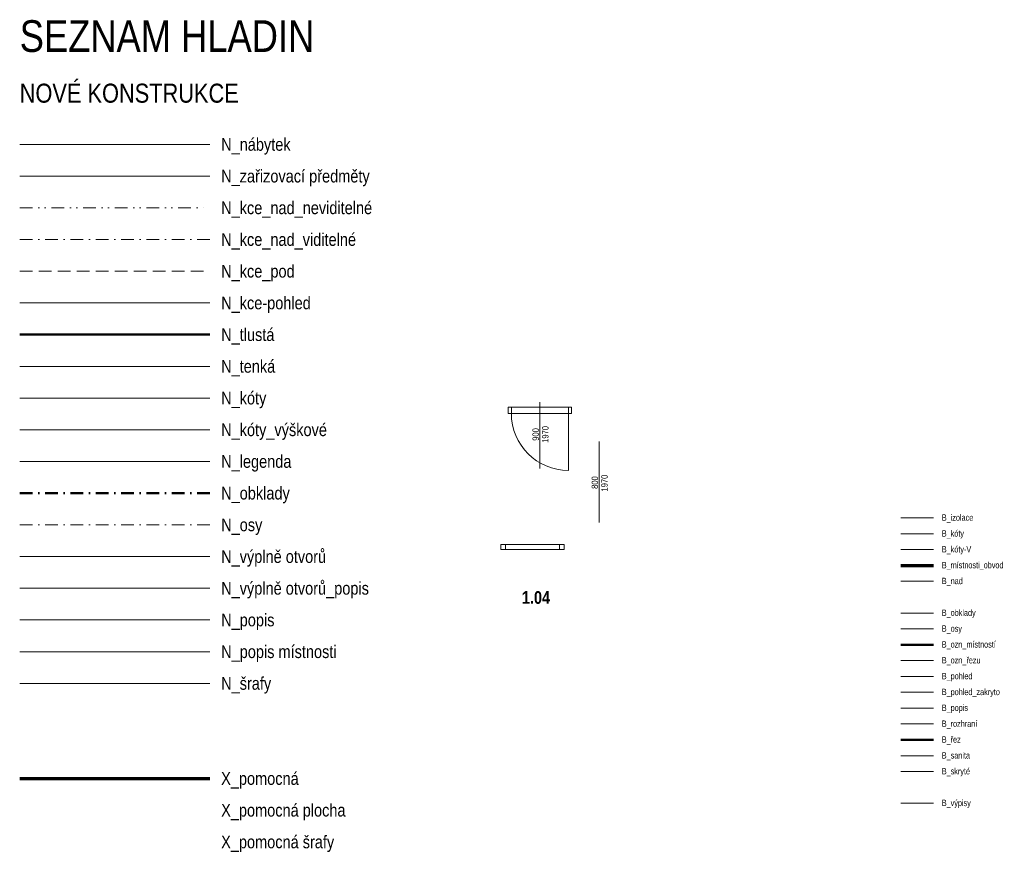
# Model space of a CAD drawing. Header units: millimetres. Extents: x 26475 to 167985, y -34926 to 83462.
# Tile 16 of 19: x 26913 to 42441, y -14795 to -1664. Entities that reach past the tile are written whole.
import ezdxf
from ezdxf.enums import TextEntityAlignment as Align

# ---------------------------------------------------------------- set-up
doc = ezdxf.new("R2010")
doc.units = ezdxf.units.MM
doc.header["$LTSCALE"] = 400
for name, pattern in [('DASHDOT', [1, 0.5, -0.25, 0, -0.25]), ('DASHED', [0.75, 0.5, -0.25]), ('DIVIDE', [1.25, 0.5, -0.25, 0, -0.25, 0, -0.25]), ('DĚLÍCÍ', [31.75, 12.7, -6.35, 0, -6.35, 0, -6.35]), ('ČERCHOVANÁ', [25.4, 12.7, -6.35, 0, -6.35])]:
    doc.linetypes.add(name, pattern=pattern)
doc.layers.get('0').update_dxf_attribs({"color": 250})
for name, color, linetype, lineweight in [('B_izolace', 7, 'Continuous', 18), ('B_kóty', 40, 'Continuous', 18), ('B_kóty-V', 74, 'Continuous', 18), ('B_nad', 7, 'DĚLÍCÍ', 18), ('B_obklady', 7, 'Continuous', 18), ('B_osy', 74, 'ČERCHOVANÁ', 18), ('B_ozn_místností', 74, 'Continuous', 50), ('B_ozn_řezu', 74, 'Continuous', 18), ('B_pohled', 7, 'Continuous', 18), ('B_pohled_zakryto', 5, 'Continuous', 18), ('B_popis', 74, 'Continuous', 18), ('B_rozhraní', 7, 'Continuous', 13), ('B_sanita', 7, 'Continuous', 18), ('B_skryté', 7, 'DASHED', 18), ('B_výpisy', 74, 'Continuous', 18), ('B_řez', 7, 'Continuous', 50), ('N_kce-pohled', 7, 'Continuous', 18), ('N_kce_nad_neviditelné', 7, 'DIVIDE', 18), ('N_kce_nad_viditelné', 7, 'DASHDOT', 18), ('N_kce_pod', 7, 'DASHED', 18), ('N_kóty', 160, 'Continuous', 13), ('N_kóty_výškové', 160, 'Continuous', 13), ('N_legenda', 7, 'Continuous', 13), ('N_nábytek', 7, 'Continuous', 13), ('N_obklady', 2, 'DASHDOT', 50), ('N_osy', 1, 'DASHDOT', 13), ('N_popis', 10, 'Continuous', 13), ('N_popis místnosti', 10, 'Continuous', 13), ('N_tenká', 7, 'Continuous', 18), ('N_tlustá', 7, 'Continuous', 50), ('N_výplně otvorů', 7, 'Continuous', 18), ('N_výplně otvorů_popis', 7, 'Continuous', 18), ('N_zařizovací předměty', 7, 'Continuous', 13), ('N_šrafy', 7, 'Continuous', 13)]:
    doc.layers.add(name, color=color, linetype=linetype, lineweight=lineweight)
doc.layers.add('B_místnosti_obvod', color=74, linetype='Continuous', lineweight=70, plot=False)
doc.layers.add('X_pomocná', color=40, linetype='Continuous', lineweight=70, plot=False)
doc.styles.get("Standard").update_dxf_attribs({"font": 'ARIALN.TTF'})

# ---------------------------------------------------------------- blocks, each defined once
blk = doc.blocks.new('*U82')
for p, q in [((-500, -100), (-500, 0)), ((0, 78), (0, -971)), ((500, -100), (500, 0))]:
    blk.add_line(p, q)
at = {"linetype": 'ByBlock'}
for p, q in [((-450, 0), (-500, 0)), ((-450, -100), (-450, 0)), ((-450, -100), (-500, -100)), ((450, 0), (450, -100)), ((500, 0), (450, 0)), ((450, -100), (450, -1000)), ((500, -100), (450, -100))]:
    blk.add_line(p, q, dxfattribs=at)
at = {"linetype": 'Continuous'}
for p, q in [((450, 0), (-450, 0)), ((450, -100), (-450, -100))]:
    blk.add_line(p, q, dxfattribs=at)
at = {"linetype": 'ByBlock'}
blk.add_arc((450, -100), 900, 180, 270, dxfattribs=at)
at = {"flags": 8}
blk.add_attdef('SIRKA', text='', height=100, rotation=90, dxfattribs=at).set_placement((13, -432), align=Align.BOTTOM_CENTER)
blk.add_attdef('VYSKA', text='', height=100, rotation=90, dxfattribs=at).set_placement((35, -432), align=Align.TOP_CENTER)
blk = doc.blocks.new('taf _dyn_okno')
at = {"color": 0}
for p, q in [((0, 75), (1000, 75)), ((0, 75), (0, 0)), ((0, 0), (1000, 0)), ((75, 75), (75, 0)), ((925, 0), (925, 75)), ((1000, 0), (1000, 75))]:
    blk.add_line(p, q, dxfattribs=at)
blk = doc.blocks.new('*U5')
at = {"layer": 'N_výplně otvorů_popis'}
blk.add_line((0, -181), (0, 1094), dxfattribs=at)
at = {"layer": 'N_výplně otvorů_popis', "flags": 8}
blk.add_attdef('SIRKA', text='', height=100, rotation=90, dxfattribs=at).set_placement((13, 448), align=Align.BOTTOM_CENTER)
blk.add_attdef('VYSKA', text='', height=100, rotation=90, dxfattribs=at).set_placement((35, 440), align=Align.TOP_CENTER)

msp = doc.modelspace()

# ---------------------------------------------------------------- linework, layer by layer
at = {"layer": 'B_izolace', "ltscale": 50}
msp.add_line((40811, -9521), (41323, -9521), dxfattribs=at)
at = {"layer": 'B_kóty', "ltscale": 50}
msp.add_line((40811, -9771), (41323, -9771), dxfattribs=at)
at = {"layer": 'B_kóty-V', "ltscale": 50}
msp.add_line((40811, -10021), (41323, -10021), dxfattribs=at)
at = {"layer": 'B_místnosti_obvod', "ltscale": 50}
msp.add_line((40811, -10271), (41323, -10271), dxfattribs=at)
at = {"layer": 'B_nad', "ltscale": 50}
msp.add_line((40811, -10521), (41323, -10521), dxfattribs=at)
at = {"layer": 'B_obklady', "ltscale": 50}
msp.add_line((40811, -11021), (41323, -11021), dxfattribs=at)
at = {"layer": 'B_osy', "ltscale": 50}
msp.add_line((40811, -11271), (41323, -11271), dxfattribs=at)
at = {"layer": 'B_ozn_místností', "ltscale": 50}
msp.add_line((40811, -11521), (41323, -11521), dxfattribs=at)
at = {"layer": 'B_ozn_řezu', "ltscale": 50}
msp.add_line((40811, -11771), (41323, -11771), dxfattribs=at)
at = {"layer": 'B_pohled', "ltscale": 50}
msp.add_line((40811, -12021), (41323, -12021), dxfattribs=at)
at = {"layer": 'B_pohled_zakryto'}
msp.add_line((40811, -12271), (41323, -12271), dxfattribs=at)
at = {"layer": 'B_popis', "ltscale": 50}
msp.add_line((40811, -12521), (41323, -12521), dxfattribs=at)
at = {"layer": 'B_rozhraní', "ltscale": 50}
msp.add_line((40811, -12771), (41323, -12771), dxfattribs=at)
at = {"layer": 'B_sanita', "ltscale": 50}
msp.add_line((40811, -13271), (41323, -13271), dxfattribs=at)
at = {"layer": 'B_skryté', "ltscale": 50}
msp.add_line((40811, -13521), (41323, -13521), dxfattribs=at)
at = {"layer": 'B_výpisy', "ltscale": 50}
msp.add_line((40811, -14021), (41323, -14021), dxfattribs=at)
at = {"layer": 'B_řez', "ltscale": 50}
msp.add_line((40811, -13021), (41323, -13021), dxfattribs=at)
at = {"layer": 'N_kce-pohled'}
msp.add_line((26913, -6131), (29913, -6131), dxfattribs=at)
at = {"layer": 'N_kce_nad_neviditelné'}
msp.add_line((26913, -4631), (29913, -4631), dxfattribs=at)
at = {"layer": 'N_kce_nad_viditelné'}
msp.add_line((26913, -5131), (29913, -5131), dxfattribs=at)
at = {"layer": 'N_kce_pod'}
msp.add_line((26913, -5631), (29913, -5631), dxfattribs=at)
at = {"layer": 'N_kóty'}
msp.add_line((26913, -7631), (29913, -7631), dxfattribs=at)
at = {"layer": 'N_kóty_výškové'}
msp.add_line((26913, -8131), (29913, -8131), dxfattribs=at)
at = {"layer": 'N_legenda'}
msp.add_line((26913, -8631), (29913, -8631), dxfattribs=at)
at = {"layer": 'N_nábytek'}
msp.add_line((26913, -3631), (29913, -3631), dxfattribs=at)
at = {"layer": 'N_obklady'}
msp.add_line((26913, -9131), (29913, -9131), dxfattribs=at)
at = {"layer": 'N_osy'}
msp.add_line((26913, -9631), (29913, -9631), dxfattribs=at)
at = {"layer": 'N_popis'}
msp.add_line((26913, -11131), (29913, -11131), dxfattribs=at)
at = {"layer": 'N_popis místnosti'}
msp.add_line((26913, -11631), (29913, -11631), dxfattribs=at)
at = {"layer": 'N_tenká'}
msp.add_line((26913, -7131), (29913, -7131), dxfattribs=at)
at = {"layer": 'N_tlustá'}
msp.add_line((26913, -6631), (29913, -6631), dxfattribs=at)
at = {"layer": 'N_výplně otvorů'}
msp.add_line((26913, -10131), (29913, -10131), dxfattribs=at)
at = {"layer": 'N_výplně otvorů_popis'}
msp.add_line((26913, -10631), (29913, -10631), dxfattribs=at)
at = {"layer": 'N_zařizovací předměty'}
msp.add_line((26913, -4131), (29913, -4131), dxfattribs=at)
at = {"layer": 'N_šrafy'}
msp.add_line((26913, -12131), (29913, -12131), dxfattribs=at)
at = {"layer": 'X_pomocná'}
msp.add_line((26913, -13631), (29913, -13631), dxfattribs=at)

# ---------------------------------------------------------------- block references
at = {"layer": 'N_výplně otvorů'}
msp.add_blockref('*U82', (35117, -7773), dxfattribs=at).add_auto_attribs({'VYSKA': '1970', 'SIRKA': '900'})
msp.add_blockref('taf _dyn_okno', (34499, -10017), dxfattribs=at)
at = {"layer": 'N_výplně otvorů_popis'}
ref = msp.add_blockref('*U5', (36050, -9412), dxfattribs=at)
ref.add_attrib('VYSKA', '1970', dxfattribs={"height": 100, "rotation": 90}).set_placement((36085, -8972), align=Align.TOP_CENTER)
ref.add_attrib('SIRKA', '800', dxfattribs={"height": 100, "rotation": 90}).set_placement((36063, -8964), align=Align.BOTTOM_CENTER)

# ---------------------------------------------------------------- texts
at = {"layer": 'B_izolace', "ltscale": 50, "width": 0.8}
msp.add_text('B_izolace', height=100, dxfattribs=at).set_placement((41455, -9566))
at = {"layer": 'B_kóty', "ltscale": 50, "width": 0.8}
msp.add_text('B_kóty', height=100, dxfattribs=at).set_placement((41455, -9816))
at = {"layer": 'B_kóty-V', "ltscale": 50, "width": 0.8}
msp.add_text('B_kóty-V', height=100, dxfattribs=at).set_placement((41455, -10066))
at = {"layer": 'B_místnosti_obvod', "ltscale": 50, "width": 0.8}
msp.add_text('B_místnosti_obvod', height=100, dxfattribs=at).set_placement((41455, -10316))
at = {"layer": 'B_nad', "ltscale": 50, "width": 0.8}
msp.add_text('B_nad', height=100, dxfattribs=at).set_placement((41455, -10566))
at = {"layer": 'B_obklady', "ltscale": 50, "width": 0.8}
msp.add_text('B_obklady', height=100, dxfattribs=at).set_placement((41455, -11066))
at = {"layer": 'B_osy', "ltscale": 50, "width": 0.8}
msp.add_text('B_osy', height=100, dxfattribs=at).set_placement((41455, -11316))
at = {"layer": 'B_ozn_místností', "ltscale": 50, "width": 0.8}
msp.add_text('B_ozn_místností', height=100, dxfattribs=at).set_placement((41455, -11566))
at = {"layer": 'B_ozn_řezu', "ltscale": 50, "width": 0.8}
msp.add_text('B_ozn_řezu', height=100, dxfattribs=at).set_placement((41455, -11816))
at = {"layer": 'B_pohled', "ltscale": 50, "width": 0.8}
msp.add_text('B_pohled', height=100, dxfattribs=at).set_placement((41455, -12066))
at = {"layer": 'B_pohled_zakryto', "width": 0.8}
msp.add_text('B_pohled_zakryto', height=100, dxfattribs=at).set_placement((41455, -12316))
at = {"layer": 'B_popis', "ltscale": 50, "width": 0.8}
msp.add_text('B_popis', height=100, dxfattribs=at).set_placement((41455, -12566))
at = {"layer": 'B_rozhraní', "ltscale": 50, "width": 0.8}
msp.add_text('B_rozhraní', height=100, dxfattribs=at).set_placement((41455, -12816))
at = {"layer": 'B_sanita', "ltscale": 50, "width": 0.8}
msp.add_text('B_sanita', height=100, dxfattribs=at).set_placement((41455, -13316))
at = {"layer": 'B_skryté', "ltscale": 50, "width": 0.8}
msp.add_text('B_skryté', height=100, dxfattribs=at).set_placement((41455, -13566))
at = {"layer": 'B_výpisy', "ltscale": 50, "width": 0.8}
msp.add_text('B_výpisy', height=100, dxfattribs=at).set_placement((41455, -14066))
at = {"layer": 'B_řez', "ltscale": 50, "width": 0.8}
msp.add_text('B_řez', height=100, dxfattribs=at).set_placement((41455, -13066))
at = {"layer": 'N_legenda'}
for s, height, p in [('SEZNAM HLADIN', 500, (26913, -2173)), ('NOVÉ KONSTRUKCE', 300, (26913, -2973))]:
    msp.add_text(s, height=height, dxfattribs=at).set_placement(p)
for s, p in [('N_nábytek', (30090, -3631)), ('N_zařizovací předměty', (30090, -4131)), ('N_kce_nad_neviditelné', (30090, -4631)), ('N_kce_nad_viditelné', (30090, -5131)), ('N_kce_pod', (30090, -5631)), ('N_kce-pohled', (30090, -6131)), ('N_tlustá', (30090, -6631)), ('N_tenká', (30090, -7131)), ('N_kóty', (30090, -7631)), ('N_kóty_výškové', (30090, -8131)), ('N_legenda', (30090, -8631)), ('N_obklady', (30090, -9131)), ('N_osy', (30090, -9631)), ('N_výplně otvorů', (30090, -10131)), ('N_výplně otvorů_popis', (30090, -10631)), ('N_popis', (30090, -11131)), ('N_popis místnosti', (30090, -11631)), ('N_šrafy', (30090, -12131)), ('X_pomocná', (30090, -13631)), ('X_pomocná plocha', (30090, -14131)), ('X_pomocná šrafy', (30090, -14631))]:
    msp.add_text(s, height=200, dxfattribs=at).set_placement(p, align=Align.MIDDLE_LEFT)
at = {"layer": 'N_popis místnosti', "insert": (34832, -10676), "char_height": 200, "attachment_point": 1}
msp.add_mtext_dynamic_manual_height_columns('{\\fArial Narrow|b1|i0|c238|p34;1.04}', width=1942.81, gutter_width=12.5, heights=[0], dxfattribs=at)

doc.saveas('drawing.dxf')
